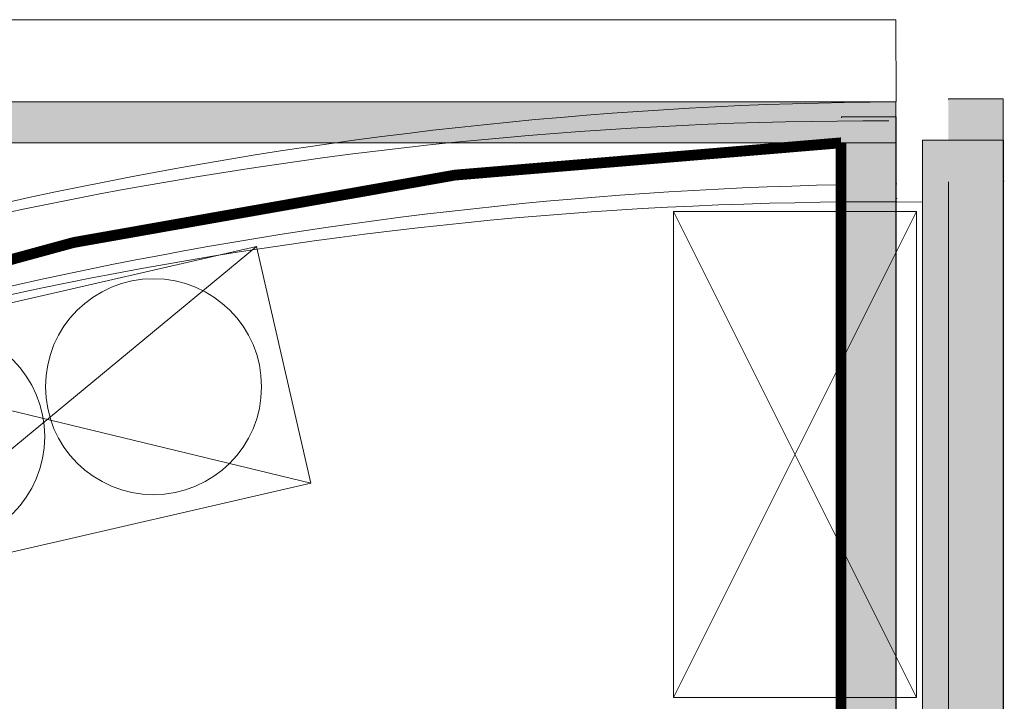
# Model space of a CAD drawing. Header units: millimetres. Extents: x -750 to 57307, y -2234 to 18901.
# Tile 99 of 102: x 19537 to 21365, y 17036 to 18302. Entities that reach past the tile are written whole.
import ezdxf

# ---------------------------------------------------------------- set-up
doc = ezdxf.new("R2010")
doc.units = ezdxf.units.MM
doc.header["$MEASUREMENT"] = 0
doc.linetypes.add('DASHED', pattern=[19.05, 12.7, -6.35])
doc.linetypes.add('HIDDEN', pattern=[0.375, 0.25, -0.125])
for name, color, linetype, lineweight, true_color in [('FLOOR RAISE', 4, 'DASHED', 0, 0x00ffff), ('GREY SCALE', 9, 'Continuous', 0, 0x808080), ('GREYSCALE', 9, 'Continuous', 0, 0x808080)]:
    doc.layers.add(name, color=color, linetype=linetype, lineweight=lineweight, true_color=true_color)

# ---------------------------------------------------------------- blocks, each defined once
blk = doc.blocks.new('FLOOR PLAN')
at = {"layer": 'GREYSCALE', "ltscale": 0.25}
h = blk.add_hatch(color=256, dxfattribs=at)
h.dxf.hatch_style = 1
h.paths.add_polyline_path([(6935.6, 18149.4), (21163.6, 18149.4), (21163.6, 18073.2), (6935.6, 18073.2)])
h = blk.add_hatch(color=256, dxfattribs=at)
h.dxf.hatch_style = 1
h.paths.add_polyline_path([(21261.6, 12139.4), (21261.6, 12059.8), (21363.4, 12059.8), (21363.2, 18155.1), (21261.3, 18155.1), (21261.6, 12213.1)])
h = blk.add_hatch(color=256, dxfattribs=at)
h.dxf.hatch_style = 1
h.paths.add_polyline_path([(21063, 12139.2), (21063, 12060.1), (21164.2, 12060.1), (21164.2, 18121.5), (21063, 18121.5), (21063, 12212.6)])
h = blk.add_hatch(color=256, dxfattribs=at)
h.dxf.hatch_style = 1
h.paths.add_polyline_path([(21363.6, 18078.2), (21213.3, 18078.2), (21213.3, 11251.6), (21363.6, 11251.6)])
at = {"layer": 'GREYSCALE', "ltscale": 0.2}
for p, q in [((21163.6, 18301.8), (1808.8, 18301.8)), ((21164.1, 18149.4), (21163.6, 18301.8))]:
    blk.add_line(p, q, dxfattribs=at)
at = {"layer": 'GREYSCALE', "ltscale": 0.25}
for p, q in [((21163.6, 18149.4), (1806, 18149.4)), ((6935.6, 18149.4), (21163.6, 18149.4)), ((8543.7, 18149.4), (21163.6, 18149.4)), ((21163.6, 18149.4), (21062, 18149.4)), ((21062, 18149.4), (21062, 18147.8)), ((21163.6, 18149.4), (21163.6, 18073.2)), ((21163.6, 12069.1), (21163.6, 18149.4)), ((21363.2, 18155.1), (21261.3, 18155.1)), ((21261.3, 18155.1), (21261.3, 18153.5)), ((21363.4, 12059.8), (21363.2, 18155.1)), ((21164.2, 18121.5), (21063, 18121.5)), ((21063, 18121.5), (21063, 18119.9)), ((21164.2, 12060.1), (21164.2, 18121.5)), ((21163.6, 18073.2), (6935.6, 18073.2)), ((21062, 17995.4), (21062, 12069.1)), ((21261.3, 18000.7), (21261.6, 12059.8)), ((21063, 17968), (21063, 12060.1)), ((20750.8, 17945.7), (20750.8, 17043.5)), ((21201.8, 17945.7), (20750.8, 17945.7)), ((20750.8, 17945.7), (21201.8, 17043.5)), ((20750.8, 17043.5), (21201.8, 17945.7)), ((21201.8, 17043.5), (21201.8, 17945.7)), ((20750.8, 17043.5), (21201.8, 17043.5)), ((21201.8, 17043.5), (20750.8, 17043.5))]:
    blk.add_line(p, q, dxfattribs=at)
at = {"layer": 'GREYSCALE'}
for p, q in [((21363.6, 18078.2), (21213.3, 18078.2)), ((21213.3, 18078.2), (21213.3, 11251.6)), ((21363.6, 11251.6), (21363.6, 18078.2)), ((19097.7, 17678.2, 59.1), (19976.8, 17880.8, 59.1)), ((19199, 17238.6, 59.1), (19976.8, 17880.8, 59.1)), ((19976.8, 17880.8, 59.1), (20078.1, 17441.2, 59.1)), ((19097.7, 17678.2, 59.1), (20078.1, 17441.2, 59.1)), ((20078.1, 17441.2, 59.1), (19199, 17238.6, 59.1))]:
    blk.add_line(p, q, dxfattribs=at)
for centre in [(19785.8, 17620.4, 59.1), (19383.4, 17527.6, 59.1)]:
    blk.add_circle(centre, 200.5, dxfattribs=at)
at = {"layer": 'GREYSCALE', "ltscale": 0.25}
for centre, radius, start, end in [((21217.1, 10299.4), 7850.2, 90.38683, 134.7725), ((21222.5, 10287.5), 7709.6, 91.19276, 134.21677), ((21236.6, 10236.3), 7761, 90.52508, 90.53893), ((21436.7, 10222.5), 7780.1, 90.52725, 90.5411), ((21237, 10233), 7736.9, 90.52508, 90.53893)]:
    blk.add_arc(centre, radius, start, end, dxfattribs=at)
at = {"layer": 'GREYSCALE'}
for radius, start, end in [(7752.9, 89.85369, 134.67625), (7602.5, 89.37712, 134.60131)]:
    blk.add_arc((21130.7, 10361.1), radius, start, end, dxfattribs=at)

msp = doc.modelspace()

# ---------------------------------------------------------------- linework, layer by layer
at = {"layer": 'FLOOR RAISE', "linetype": 'HIDDEN', "ltscale": 500, "const_width": 20}
msp.add_lwpolyline([(13748.5, 12178.1, -0.331806), (21062, 18073.2, 1.216889)], format="xyb", dxfattribs=at)
msp.add_lwpolyline([(13767.9, 11263.2), (21062, 11267), (21062, 18073.2)], dxfattribs=at)

# ---------------------------------------------------------------- block references
at = {"layer": 'GREY SCALE', "ltscale": 5}
msp.add_blockref('FLOOR PLAN', (0, 0), dxfattribs=at)

doc.saveas('drawing.dxf')
